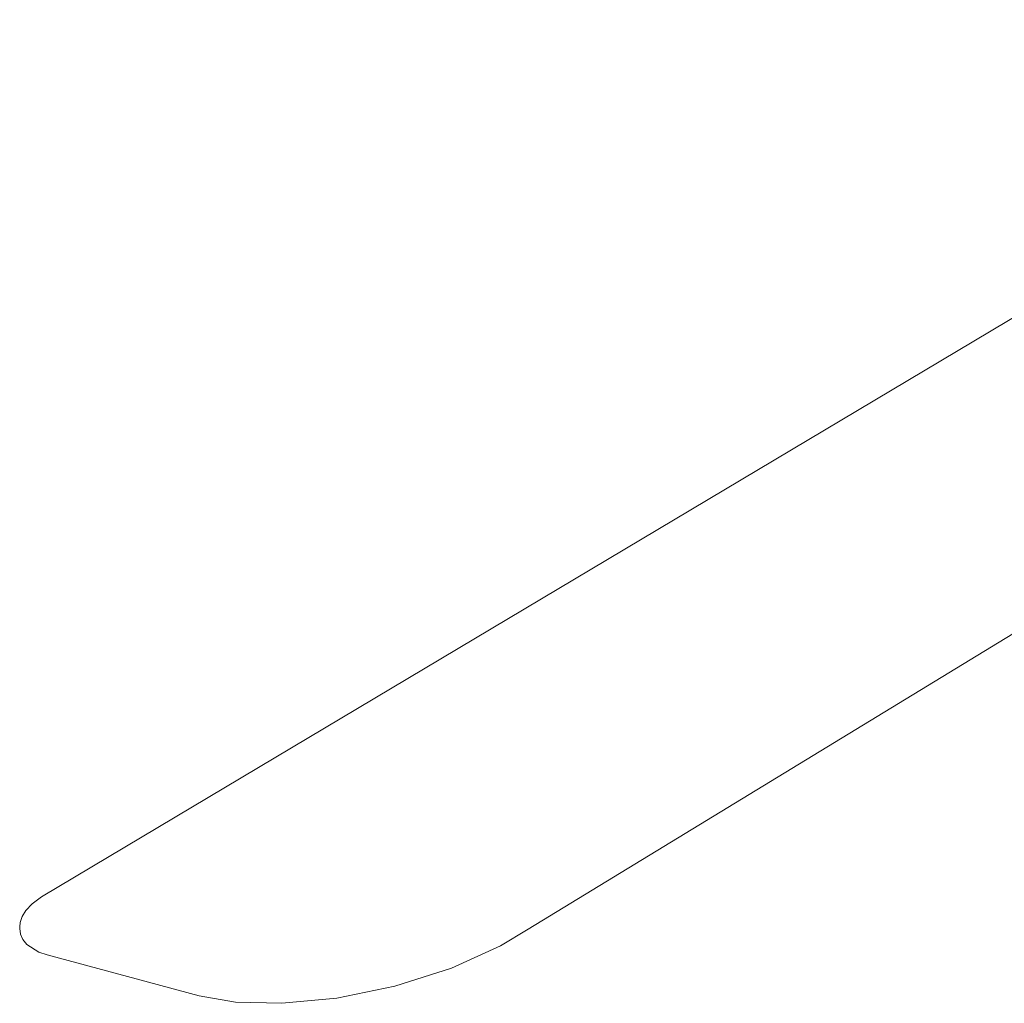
# Model space of a CAD drawing. Header units: millimetres. Extents: x 5694 to 11107, y -2849 to 7544.
# Tile 1 of 17: x 7815 to 8056, y -2849 to -2607. Entities that reach past the tile are written whole.
import ezdxf

# ---------------------------------------------------------------- set-up
doc = ezdxf.new("R2010")
doc.units = ezdxf.units.MM
doc.layers.add('E-LITE-EQPM', color=7, linetype='Continuous', lineweight=20)

# ---------------------------------------------------------------- blocks, each defined once
blk = doc.blocks.new('33341 - 33341 GRID White ceiling fan with DC motor-556172-00 Isometrico PDF')
at = {"layer": 'E-LITE-EQPM', "color": 251, "lineweight": 9, "true_color": 0x636466}
for p, q in [((1913.94, -2829.9), (1913.94, -2830.32)), ((1920.68, -2836.81), (1957.95, -2846.8))]:
    blk.add_line(p, q, dxfattribs=at)
for points in [[(1919.26, -2822.58, 0), (2201.08, -2654.62, 0), (2281.77, -2607.49, 0)], [(2038.6, -2830.51, 0), (2227.29, -2715.5, 0), (2300.57, -2682.47, 0), (2355.46, -2658.89, 0)], [(1919.26, -2822.58, 0), (1917.03, -2824.25, 0), (1915.45, -2825.92, 0), (1914.55, -2827.38, 0), (1914.04, -2828.88, 0), (1913.94, -2829.91, 0)], [(1913.94, -2830.33, 0), (1914.14, -2831.76, 0), (1914.72, -2833.06, 0), (1915.68, -2834.24, 0), (1918.65, -2836.12, 0), (1920.69, -2836.81, 0)], [(1957.95, -2846.8, 0), (1966.87, -2848.36, 0), (1978.25, -2848.67, 0), (1991.66, -2847.42, 0), (2005.95, -2844.5, 0), (2019.8, -2840.07, 0), (2031.85, -2834.59, 0), (2038.6, -2830.51, 0)]]:
    blk.add_polyline3d(points, dxfattribs=at)

msp = doc.modelspace()

# ---------------------------------------------------------------- block references
at = {"layer": 'E-LITE-EQPM', "color": 251, "lineweight": 9, "true_color": 0x5b5b5b}
msp.add_blockref('33341 - 33341 GRID White ceiling fan with DC motor-556172-00 Isometrico PDF', (5900.96, 0), dxfattribs=at)

doc.saveas('drawing.dxf')
